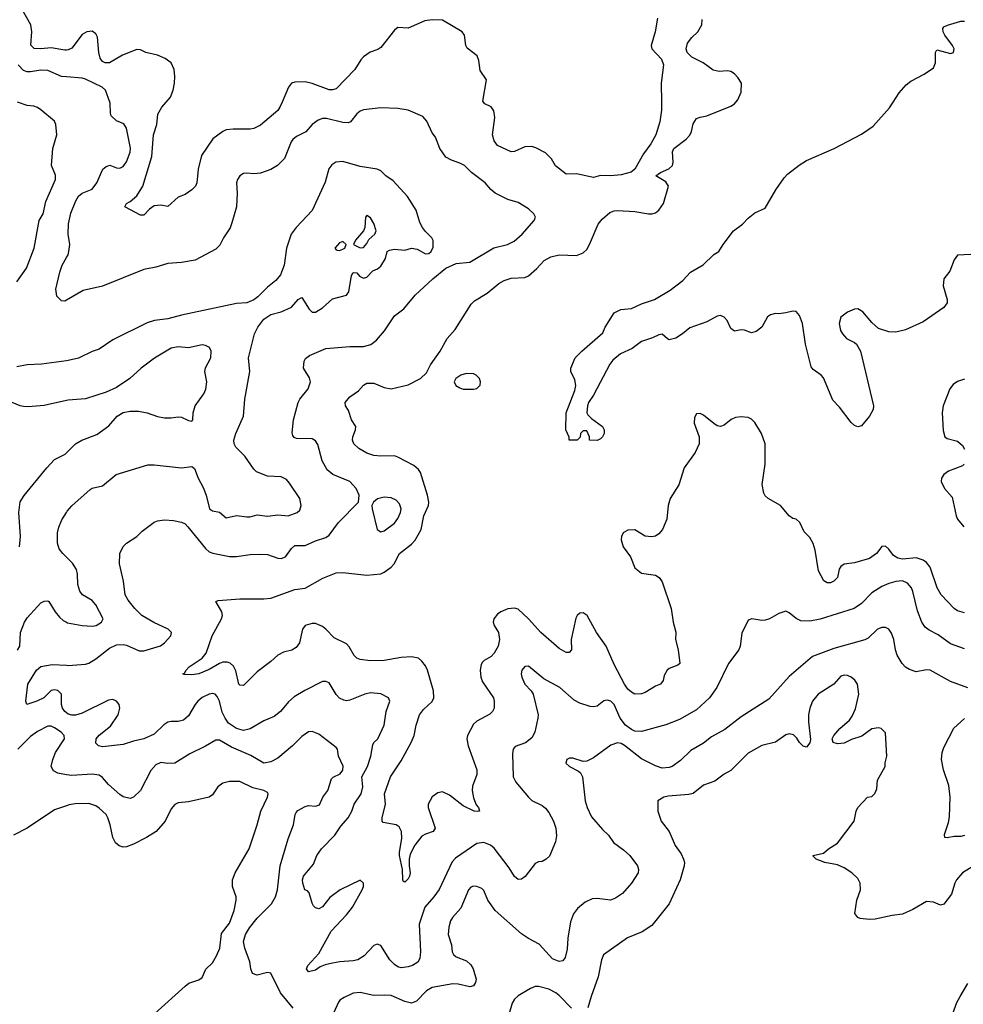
# Model space of a CAD drawing. Header units: inches. Extents: x 1771504 to 1971212, y 471788 to 643615.
# Tile 162 of 256: x 1829727 to 1835224, y 544744 to 550480. Entities that reach past the tile are written whole.
import ezdxf

# ---------------------------------------------------------------- set-up
doc = ezdxf.new("R2010")
doc.units = ezdxf.units.IN
doc.header["$MEASUREMENT"] = 0
for name, color, linetype in [('B8524', 7, 'Continuous'), ('B8525', 7, 'Continuous'), ('B8534', 7, 'Continuous'), ('B8535', 7, 'Continuous')]:
    doc.layers.add(name, color=color, linetype=linetype)

msp = doc.modelspace()

# ---------------------------------------------------------------- linework, layer by layer
at = {"layer": 'B8524', "color": 5}
for points, elevation in [([(1829710, 548952.2), (1829767.6, 549032.4), (1829812.3, 549150), (1829839.8, 549310), (1829864.7, 549350), (1829878.5, 549421.5), (1829936, 549550), (1829935.1, 549575.1), (1829912.3, 549630), (1829920.5, 549730), (1829942.4, 549810), (1829938.4, 549870), (1829929.2, 549890), (1829850, 549955.1), (1829830, 549969.6), (1829810, 549976.9), (1829770, 549980.7), (1829713.4, 550000)], 560), ([(1830000, 548846.9), (1829990, 548841.2), (1829970, 548842), (1829942.7, 548870), (1829936.9, 548910), (1829960.9, 549010), (1829975.3, 549050), (1830000, 549094.6)], 540), ([(1830000, 548493.7), (1829853.6, 548473.6), (1829770, 548469.7), (1829710, 548458.3)], 560), ([(1830000, 548261.6), (1829870, 548232.7), (1829775.6, 548224.4), (1829750, 548226), (1829730, 548229.8), (1829650, 548263.5)], 580), ([(1829725.3, 547410), (1829730.8, 547470), (1829721.8, 547610), (1829730, 547670.5), (1829752.2, 547707.8), (1829885.7, 547870), (1829930, 547918.7), (1829991.4, 547948.6), (1830000, 547957.4)], 580), ([(1830000, 547348.6), (1829978, 547370), (1829956.8, 547396.8), (1829947.1, 547430), (1829947.1, 547490), (1829955.4, 547524.6), (1829973.3, 547566.7), (1830000, 547609.9)], 560), ([(1829713.7, 546806.3), (1829727.9, 546830), (1829732.3, 546910), (1829754.3, 546970), (1829770, 546994.9), (1829830, 547062), (1829850, 547082), (1829870, 547093.4), (1829890, 547094), (1829896, 547090), (1829934.4, 547030), (1829959.5, 546999.5), (1829980.2, 546980.2), (1830000, 546969.6)], 560), ([(1830000, 546442.2), (1829990, 546449.8), (1829977.2, 546470), (1829971, 546490), (1829969.6, 546550), (1829948.8, 546571.2), (1829930, 546575.1), (1829910, 546571.2), (1829867.7, 546530), (1829826.8, 546510), (1829769, 546490), (1829763.7, 546510), (1829773.5, 546610), (1829824.2, 546690), (1829850, 546712.1), (1829916.6, 546723.4), (1830000, 546719.1)], 540), ([(1830000, 546081.4), (1829949.8, 546089.8), (1829923.6, 546103.6), (1829911.2, 546130), (1829919.8, 546170), (1829936.2, 546210), (1829987.4, 546290), (1829986.2, 546310), (1829968.5, 546330), (1829930, 546355.6), (1829910, 546363.7), (1829890, 546364.1), (1829830, 546332.9), (1829790, 546305.1), (1829716.6, 546230)], 560), ([(1830000, 545900.4), (1829930, 545876), (1829771.2, 545770), (1829690, 545729)], 580)]:
    msp.add_lwpolyline(points, dxfattribs=dict(at, elevation=elevation))
at = {"layer": 'B8525', "color": 5}
for points, elevation in [([(1830000, 550303.4), (1829990, 550302.2), (1829910, 550315.9), (1829849.9, 550309.9), (1829811.7, 550311.7), (1829791.8, 550331.8), (1829797.7, 550410), (1829791.1, 550450), (1829740.7, 550540.7)], 520), ([(1830000, 550147.1), (1829970, 550149.8), (1829890, 550184.8), (1829850, 550186.6), (1829790, 550176.8), (1829770, 550177), (1829750, 550184.6), (1829718.2, 550218.2)], 540)]:
    msp.add_lwpolyline(points, dxfattribs=dict(at, elevation=elevation))
at = {"layer": 'B8534', "color": 5}
for points, elevation in [([(1830000, 549094.6), (1830008.5, 549110), (1830014.2, 549130), (1830018.7, 549170), (1830009.8, 549230), (1830011.6, 549291.6), (1830025.8, 549354.2), (1830054.5, 549425.5), (1830070, 549452), (1830090, 549468.9), (1830150, 549493.4), (1830175.8, 549530), (1830210.8, 549610), (1830230, 549626), (1830252.7, 549632.7), (1830290, 549617.8), (1830310, 549614.9), (1830330, 549625.8), (1830350, 549652.4), (1830370.4, 549709.6), (1830371.6, 549731.6), (1830348.9, 549848.9), (1830332.9, 549872.9), (1830290, 549891.6), (1830260.4, 549920.4), (1830255.1, 549935.1), (1830254.7, 549994.7), (1830252.7, 550000)], 540), ([(1831255.5, 550000), (1831242.8, 549970), (1831230, 549951.2), (1831130, 549865.8), (1831090, 549846.4), (1831070, 549842.7), (1830970, 549842.8), (1830930, 549838), (1830910, 549829.7), (1830853, 549787), (1830786.4, 549690), (1830766.4, 549610), (1830758.3, 549530), (1830750.2, 549509.8), (1830730.2, 549489.7), (1830690, 549461.6), (1830650, 549447.3), (1830590, 549391.6), (1830550, 549400.3), (1830510, 549395.8), (1830483.2, 549376.8), (1830450, 549342), (1830430, 549342.4), (1830339, 549390), (1830349.2, 549410), (1830370, 549420.3), (1830410, 549453.4), (1830445.3, 549510), (1830495.9, 549684.1), (1830505.6, 549810), (1830525, 549870), (1830531.7, 549930), (1830555.3, 549970), (1830580.2, 550000)], 520), ([(1835230, 547024.5), (1835190, 547036.1), (1835169.7, 547050), (1835095.3, 547130), (1835072.3, 547170), (1835030.3, 547290.3), (1835010, 547317.4), (1834990, 547331.4), (1834950, 547344.9), (1834870, 547337.5), (1834843, 547343), (1834818.1, 547358.1), (1834790, 547395.6), (1834770, 547412.8), (1834749.3, 547410.7), (1834718.9, 547370), (1834678.2, 547341.8), (1834590, 547315.4), (1834530, 547307.3), (1834510, 547294), (1834501.4, 547278.6), (1834490.3, 547230), (1834470, 547208.3), (1834450, 547199.1), (1834430, 547199.7), (1834410.8, 547210.8), (1834381.1, 547270), (1834360.9, 547390), (1834350, 547429.2), (1834330, 547462.7), (1834297.2, 547497.2), (1834271.8, 547551.8), (1834249.5, 547569.5), (1834230, 547574.5), (1834210, 547589.6), (1834158.4, 547650), (1834086.6, 547690), (1834070, 547706.6), (1834062.2, 547722.2), (1834052, 547772), (1834069.8, 547890), (1834068.9, 548010), (1834048.8, 548070), (1834010, 548134), (1833990, 548153.5), (1833970, 548163.1), (1833930, 548167.4), (1833897.6, 548162.4), (1833872, 548152), (1833830, 548118), (1833810, 548111.2), (1833790, 548114.3), (1833770, 548126.9), (1833710, 548176), (1833690, 548185.7), (1833670, 548184.2), (1833657.2, 548162.8), (1833655.6, 548130), (1833685.4, 548050), (1833685.8, 548010), (1833661.4, 547958.6), (1833597.7, 547870), (1833566.9, 547770), (1833516.9, 547690), (1833503.6, 547650), (1833497.1, 547570), (1833470.6, 547510), (1833450, 547484.5), (1833430, 547472), (1833407.2, 547467.2), (1833370, 547472.3), (1833310, 547508), (1833270, 547506.6), (1833242.4, 547490), (1833233.4, 547470), (1833231.7, 547450), (1833242.6, 547410), (1833284.2, 547350), (1833310, 547286.4), (1833350, 547256.5), (1833430, 547243.8), (1833453, 547230), (1833470, 547206), (1833521.6, 547050), (1833534.4, 546970), (1833550, 546912), (1833547.2, 546870), (1833563.2, 546810), (1833572, 546730), (1833560.2, 546719.7), (1833510, 546699.6), (1833498, 546690), (1833481.1, 546658.9), (1833474.9, 546630), (1833459.1, 546610), (1833430, 546597.7), (1833370, 546561), (1833350, 546553.5), (1833310, 546551.1), (1833290, 546561.7), (1833270, 546580.4), (1833250, 546608.6), (1833190, 546723.1), (1833142.5, 546830), (1833087.1, 546910), (1833032, 547010), (1833010, 547025.1), (1832990, 547023.6), (1832974.9, 547010), (1832965.9, 546994.1), (1832940.3, 546870), (1832940.5, 546810), (1832927.3, 546792.7), (1832910, 546794), (1832870, 546817.7), (1832762, 546910), (1832690.5, 546990.5), (1832630, 547045.4), (1832610, 547052.1), (1832570, 547047.1), (1832530, 547031.1), (1832510, 547017.6), (1832488.4, 546990), (1832485.3, 546970), (1832490.4, 546950), (1832515.8, 546910), (1832521.1, 546870), (1832514.6, 546830), (1832491.7, 546790), (1832473.7, 546770), (1832432.3, 546747.7), (1832422.5, 546737.5), (1832415.5, 546724.5), (1832410.2, 546690), (1832413.8, 546650), (1832423, 546623), (1832486.7, 546530), (1832491.4, 546510), (1832490.3, 546470), (1832481.7, 546450), (1832465, 546435), (1832390, 546393.3), (1832370, 546375.4), (1832336.2, 546310), (1832332.1, 546290), (1832338.6, 546250), (1832390.3, 546110), (1832390, 546082), (1832365.1, 546014.9), (1832363.1, 545990), (1832370, 545946), (1832386.9, 545906.9), (1832399.1, 545890), (1832404.7, 545870), (1832393.1, 545866.9), (1832375.3, 545870), (1832310, 545899.8), (1832230, 545962.2), (1832190, 545980.9), (1832163.5, 545976.5), (1832130, 545953.3), (1832107, 545910), (1832107.2, 545890), (1832146.7, 545770), (1832136.3, 545750), (1832090, 545735.6), (1832070, 545724.4), (1832028.2, 545671.8), (1832002.3, 545617.7), (1831996, 545590), (1831995.6, 545550), (1832002.3, 545510), (1831998.3, 545490), (1831990, 545474.5), (1831970, 545456), (1831961.6, 545461.6), (1831959.5, 545470), (1831957.3, 545530), (1831939.8, 545610), (1831938.9, 545630), (1831952.4, 545710), (1831951.2, 545751.2), (1831937.1, 545777.1), (1831919.5, 545790), (1831843.6, 545803.6), (1831838.7, 545810), (1831838.4, 545830), (1831857.4, 545910), (1831851.8, 545970), (1831886.5, 546070), (1831950, 546162.3), (1832007.9, 546270), (1832024.8, 546310), (1832035.8, 546370), (1832056.4, 546430), (1832078.7, 546461.3), (1832130, 546508.2), (1832139.9, 546530), (1832137.2, 546570), (1832101.7, 546690), (1832090, 546715.8), (1832070, 546742.6), (1832050, 546759.7), (1832010, 546768.5), (1831950, 546765.1), (1831850, 546746), (1831770, 546745), (1831710, 546751.8), (1831690, 546761.5), (1831676.1, 546776.1), (1831647.2, 546827.1), (1831630, 546843.1), (1831558.9, 546878.9), (1831510.9, 546930), (1831490, 546946), (1831450, 546962.3), (1831430, 546962.9), (1831390.4, 546950), (1831374.9, 546930), (1831356.1, 546850), (1831338.2, 546821.8), (1831312.3, 546807.7), (1831264.5, 546795.5), (1831230, 546778.4), (1831190, 546740.7), (1831110, 546681.3), (1831030, 546600.5), (1831010, 546603), (1831004.4, 546610), (1830986.1, 546686.1), (1830973.4, 546713.4), (1830952.2, 546732.2), (1830936.5, 546736.5), (1830910, 546736.8), (1830890, 546729), (1830830, 546695.4), (1830770, 546669.2), (1830730, 546663.1), (1830685.2, 546665.2), (1830678, 546670), (1830687.3, 546672.7), (1830696.2, 546690), (1830715.1, 546710), (1830790, 546760.2), (1830814, 546790), (1830847.6, 546890), (1830903.5, 546990), (1830908.7, 547010), (1830904.2, 547030), (1830869.4, 547090.6), (1830883.3, 547096.7), (1831010, 547106), (1831150, 547106.4), (1831190, 547110.9), (1831330, 547160.2), (1831390, 547169.2), (1831493.8, 547226.2), (1831570, 547257.1), (1831610, 547259.3), (1831750, 547243.8), (1831830, 547252.8), (1831850, 547261.1), (1831890, 547290.2), (1831909.3, 547310.7), (1831939.3, 547370), (1832010, 547425.4), (1832031.4, 547448.6), (1832066.2, 547510), (1832081.5, 547590), (1832108.2, 547650), (1832109.8, 547670), (1832102.9, 547710), (1832061.6, 547841.6), (1832050, 547860.5), (1832023.6, 547883.6), (1831930, 547932.4), (1831910, 547938.5), (1831830, 547936.8), (1831790, 547941.8), (1831750, 547954), (1831702, 547982), (1831674.3, 548010), (1831665.7, 548030), (1831667.1, 548050), (1831683.5, 548090), (1831684.7, 548110), (1831660.5, 548150), (1831642.6, 548202.6), (1831625.1, 548230), (1831623.6, 548250), (1831650, 548283), (1831701.1, 548318.9), (1831729.8, 548350.2), (1831750, 548362.6), (1831790, 548362), (1831850, 548336.9), (1831890, 548330.3), (1831990, 548352.8), (1832060.9, 548390), (1832096.3, 548423.7), (1832119.6, 548470), (1832176.9, 548550), (1832217.6, 548622.4), (1832263.6, 548676.4), (1832357.6, 548822.4), (1832377.1, 548842.9), (1832450, 548886.2), (1832517.4, 548942.6), (1832550, 548961.8), (1832590, 548974.2), (1832670, 548978.6), (1832690, 548987.8), (1832739.8, 549030), (1832782.9, 549077.1), (1832820.4, 549099.6), (1832870, 549110.2), (1832970, 549106), (1833010, 549122), (1833030, 549140.9), (1833047.2, 549170), (1833096.9, 549290), (1833120.9, 549319.1), (1833163.8, 549356.2), (1833190, 549367.2), (1833210, 549369.1), (1833310, 549363.8), (1833390, 549348.6), (1833410, 549349.4), (1833430, 549356.1), (1833449.8, 549370.2), (1833476.4, 549410), (1833506.9, 549510), (1833490, 549535.8), (1833432.7, 549570), (1833459.3, 549590), (1833508.5, 549611.5), (1833529.7, 549630), (1833533.1, 549650), (1833529.8, 549710), (1833538, 549730), (1833610, 549784.9), (1833630, 549808.5), (1833639.8, 549830), (1833650, 549874), (1833670, 549904.9), (1833690, 549913.1), (1833730, 549920.3), (1833870, 549975.8), (1833890, 549989.4), (1833898.9, 550000)], 520), ([(1833465.5, 550000), (1833466.1, 549953.9), (1833455.2, 549884.8), (1833431.8, 549810), (1833403, 549757), (1833361.3, 549698.7), (1833310.5, 549609.5), (1833288.7, 549591.3), (1833230, 549576.3), (1833170, 549571.1), (1833110, 549572.1), (1833070, 549562), (1832970, 549583.1), (1832910, 549580.7), (1832848.6, 549628.6), (1832824.2, 549670), (1832790, 549705.1), (1832734.4, 549734.4), (1832710, 549740.8), (1832670, 549739.8), (1832610, 549713.3), (1832590, 549709.8), (1832510, 549747.8), (1832490, 549775.6), (1832481.7, 549810), (1832494.6, 549910), (1832489.8, 549949.8), (1832472.8, 549972.8), (1832437.2, 549990), (1832429.6, 550000)], 520), ([(1835266.8, 549113.2), (1835190, 549109), (1835170, 549082), (1835144.8, 549015.2), (1835110.7, 548970), (1835105.5, 548930), (1835130.7, 548850), (1835130.7, 548830), (1835110, 548804), (1834990, 548720.9), (1834886.9, 548673.1), (1834830, 548659.7), (1834790, 548661.1), (1834730, 548682), (1834690, 548716.9), (1834637.6, 548777.6), (1834610, 548795), (1834590, 548793.5), (1834550, 548777.3), (1834510, 548747.3), (1834501.4, 548710), (1834509.3, 548670), (1834519.1, 548650), (1834543, 548623), (1834590, 548600.3), (1834602, 548590), (1834624.7, 548550), (1834700.5, 548230), (1834698, 548210), (1834678, 548170), (1834630, 548114), (1834610, 548109), (1834590, 548116), (1834570, 548134.5), (1834503.2, 548223.2), (1834462.9, 548262.9), (1834410, 548394.3), (1834396.4, 548410), (1834350, 548442.2), (1834338.3, 548458.3), (1834303.7, 548590), (1834286.8, 548710), (1834270, 548756.2), (1834250, 548779.7), (1834230, 548782.4), (1834190, 548771.8), (1834150, 548767), (1834130, 548769.5), (1834099.9, 548760.1), (1834084, 548750), (1834050.2, 548689.8), (1834016.7, 548663.3), (1833990, 548656.9), (1833950, 548671.6), (1833930, 548674), (1833890, 548666.6), (1833870, 548681.2), (1833847.4, 548727.4), (1833830, 548747.3), (1833810, 548756.9), (1833790, 548752.8), (1833730, 548719.7), (1833630, 548685.1), (1833588.2, 548650), (1833550, 548625.4), (1833510, 548616), (1833500.1, 548620.1), (1833470, 548648.7), (1833450, 548645.2), (1833414, 548626), (1833350, 548605.7), (1833295, 548565), (1833226.3, 548533.7), (1833182.7, 548497.3), (1833165.6, 548474.4), (1833070, 548292.7), (1833040.4, 548250), (1833033.7, 548230), (1833030.4, 548190.4), (1833037.5, 548177.5), (1833057.5, 548157.5), (1833122, 548110), (1833131.3, 548091.3), (1833131, 548070), (1833122, 548050), (1833110, 548038), (1833090, 548028.7), (1833046, 548030), (1833046, 548050), (1833030, 548086), (1833010, 548086), (1832994, 548070), (1832992.7, 548047.3), (1832974, 548030), (1832928, 548030), (1832927.3, 548047.3), (1832908.7, 548090), (1832909.7, 548189.7), (1832960.4, 548319.6), (1832967.3, 548350), (1832961.4, 548381.4), (1832937.6, 548430), (1832938, 548450), (1832962.7, 548510), (1833001.6, 548550), (1833123.3, 548656.7), (1833137.6, 548690), (1833190, 548773.4), (1833228.2, 548791.8), (1833290, 548797.1), (1833350, 548824.2), (1833425.2, 548850), (1833516.3, 548903.7), (1833590, 548960.4), (1833635.4, 549010), (1833708, 549052), (1833770, 549111.7), (1833799.5, 549130), (1833824.4, 549170), (1833885.8, 549250), (1833938, 549290), (1833970, 549324.2), (1834010, 549355.8), (1834070, 549382), (1834132.3, 549490), (1834180.5, 549559.5), (1834200.1, 549579.9), (1834267.1, 549632.9), (1834310, 549660.3), (1834472, 549730), (1834630, 549813.6), (1834699.2, 549860.8), (1834793.4, 549966.6), (1834814.9, 550000)], 480), ([(1830000, 546719.1), (1830010, 546718.6), (1830110, 546725.2), (1830130, 546732.3), (1830170, 546757.1), (1830250, 546819.7), (1830290, 546837.3), (1830330, 546840.3), (1830350, 546836.9), (1830423.8, 546803.8), (1830450, 546803), (1830546.9, 546833.1), (1830571.1, 546850), (1830606.9, 546890), (1830611.1, 546910), (1830592.8, 546930), (1830508.3, 546968.3), (1830439.3, 547010), (1830396.8, 547050), (1830358.2, 547098.2), (1830341.7, 547130), (1830330.8, 547210), (1830308.4, 547310), (1830309.8, 547370), (1830329.8, 547410.2), (1830349.8, 547430.2), (1830409.5, 547470), (1830440.1, 547499.9), (1830510, 547553), (1830530, 547561.6), (1830570, 547566.4), (1830623.4, 547563.4), (1830670, 547553.7), (1830690, 547543.1), (1830706.5, 547526.5), (1830810, 547399.3), (1830830, 547380.4), (1830852.3, 547372.3), (1830950, 547353.8), (1830990, 547352.8), (1831070, 547363.6), (1831130, 547366), (1831170, 547364.2), (1831230, 547342.4), (1831250, 547340.8), (1831274.7, 547350), (1831310, 547399.5), (1831330, 547417), (1831390, 547416), (1831450, 547444.9), (1831510, 547464), (1831530, 547477.6), (1831584.2, 547550), (1831700.9, 547670), (1831703.6, 547710), (1831686.6, 547750), (1831650, 547789.7), (1831551.3, 547831.3), (1831518.5, 547858.5), (1831489.8, 547910), (1831464.7, 548004.7), (1831450, 548027.6), (1831430, 548037.7), (1831339.7, 548039.7), (1831325.6, 548045.6), (1831317.6, 548057.6), (1831314, 548074), (1831322, 548150), (1831348.3, 548250), (1831358.9, 548270), (1831407.4, 548330), (1831421.5, 548370), (1831414.8, 548394.8), (1831380.5, 548450), (1831384.2, 548490), (1831392.8, 548507.2), (1831416, 548524), (1831510, 548564.6), (1831650, 548575.6), (1831730, 548576.5), (1831772.8, 548587.2), (1831805.9, 548614.1), (1831852.6, 548667.4), (1831910, 548755.5), (1831964.2, 548795.8), (1832030, 548874.9), (1832132.8, 548970), (1832210, 549033.2), (1832270, 549060.3), (1832350, 549067.9), (1832489, 549151), (1832569.3, 549170), (1832607.3, 549190), (1832654.7, 549230), (1832724.5, 549310), (1832732.3, 549330), (1832722.7, 549350), (1832690, 549378.4), (1832630, 549415.1), (1832570, 549432.3), (1832496, 549470), (1832471.1, 549491.1), (1832437.6, 549530), (1832358, 549590), (1832317.2, 549630), (1832290, 549645.1), (1832241.5, 549661.4), (1832210, 549679.3), (1832174.5, 549730), (1832150, 549795.3), (1832130, 549822), (1832099.3, 549890), (1832076.1, 549916.1), (1831990, 549953), (1831930, 549963), (1831830, 549967.6), (1831730, 549955.8), (1831710, 549948.2), (1831690, 549932.6), (1831653.9, 549886.1), (1831640.3, 549879.7), (1831610, 549881), (1831514.5, 549905.5), (1831490, 549903.9), (1831465.1, 549894.9), (1831431, 549869), (1831393.4, 549826.6), (1831339.6, 549800.4), (1831318.2, 549781.8), (1831308.3, 549768.3), (1831269.2, 549670.8), (1831228.2, 549630), (1831190, 549608.3), (1831130, 549586.9), (1831090, 549581.7), (1831050, 549587.1), (1831030, 549583.5), (1831010.2, 549569.8), (1830996.5, 549550), (1830990.3, 549530), (1830993.4, 549470), (1830990.2, 549390), (1830963.4, 549296.6), (1830952.3, 549267.7), (1830914.4, 549210), (1830892.8, 549167.2), (1830870, 549142.9), (1830750, 549079.6), (1830670, 549065.6), (1830590, 549059.6), (1830520.7, 549039.3), (1830450, 549025.1), (1830210, 548928.4), (1830097.7, 548902.2), (1830000, 548846.9)], 540), ([(1830000, 547609.9), (1830003.9, 547616.1), (1830031.4, 547648.6), (1830137.6, 547742.4), (1830150, 547750.3), (1830210, 547763.7), (1830289.8, 547830.2), (1830472.7, 547887.3), (1830510, 547887.2), (1830670, 547868.9), (1830730, 547876.4), (1830745.3, 547865.3), (1830765.8, 547810), (1830795.5, 547755.5), (1830813.8, 547710), (1830833.4, 547630), (1830850, 547618), (1830890.9, 547610.9), (1830930, 547578.3), (1830990, 547592.3), (1831050, 547584), (1831070, 547584.4), (1831110, 547594.9), (1831170, 547587.3), (1831230, 547594.8), (1831290, 547590.2), (1831343.6, 547610), (1831358.1, 547621.9), (1831367.6, 547650), (1831358, 547690), (1831299.3, 547779.3), (1831280.6, 547800.6), (1831250, 547817), (1831170, 547821.6), (1831106.2, 547846.2), (1831090, 547862.2), (1831038.1, 547938.1), (1830986.9, 547990), (1830976.4, 548010), (1830975.1, 548030), (1830985.4, 548070), (1831031.1, 548170), (1831038.3, 548270), (1831067.1, 548430), (1831060.5, 548510), (1831095.2, 548650), (1831113.6, 548690), (1831150, 548736.5), (1831190, 548762), (1831250, 548777.8), (1831310, 548806.5), (1831350, 548850.4), (1831370, 548861.6), (1831413.2, 548793.2), (1831430, 548777.4), (1831450, 548776.1), (1831490, 548801.8), (1831550, 548853.7), (1831630, 548876.4), (1831644.6, 548895.4), (1831660.3, 548990), (1831670, 549008.4), (1831690, 549004.9), (1831707, 548987), (1831730, 548973.8), (1831750, 548980.9), (1831783.6, 549016.4), (1831811.8, 549028.2), (1831830, 549044.6), (1831857, 549090), (1831868.2, 549130), (1831881.9, 549138.1), (1831910, 549142.9), (1831970, 549138.6), (1832010, 549149.5), (1832042.9, 549142.9), (1832090, 549116.9), (1832110, 549118.3), (1832124.7, 549130), (1832135.3, 549155.3), (1832134.8, 549194.7), (1832127.3, 549210), (1832090, 549247.3), (1832074, 549270), (1832058.8, 549298.8), (1832035.6, 549370), (1831986.9, 549450), (1831901.7, 549541.7), (1831859.7, 549570), (1831830, 549599.1), (1831810, 549609.7), (1831710, 549625.7), (1831610, 549654.3), (1831569.1, 549650.9), (1831544.7, 549635.3), (1831528, 549612), (1831506.8, 549533.2), (1831430, 549369.4), (1831338.4, 549270), (1831308.4, 549230), (1831281.3, 549150), (1831267.4, 549050), (1831245.8, 548994.2), (1831219.2, 548960.8), (1831170, 548923), (1831114.4, 548865.6), (1831091.8, 548848.2), (1831050, 548831), (1830990, 548826.2), (1830670, 548759.8), (1830590, 548737.2), (1830513, 548727), (1830470, 548714.7), (1830270, 548615.1), (1830190, 548560.5), (1830150, 548547.8), (1830070, 548508.5), (1830010, 548495.1), (1830000, 548493.7)], 560), ([(1830000, 547957.4), (1830051.3, 548010), (1830088.5, 548031.5), (1830176.4, 548063.6), (1830246.1, 548113.9), (1830295.6, 548170), (1830330, 548192.1), (1830370, 548199.3), (1830418.8, 548198.8), (1830470, 548190.2), (1830530, 548168.9), (1830570, 548160.3), (1830610, 548160.3), (1830650, 548166.7), (1830670, 548164), (1830710, 548144.9), (1830730, 548140.7), (1830736.2, 548150), (1830737.4, 548190), (1830749.8, 548230), (1830800.2, 548299.8), (1830811.5, 548328.5), (1830816.2, 548370), (1830805.4, 548430), (1830808.6, 548451.4), (1830841.2, 548510), (1830842.7, 548550), (1830833, 548570), (1830810, 548583.1), (1830790, 548585.3), (1830710, 548568.3), (1830650, 548575.3), (1830610, 548565.8), (1830511.7, 548508.3), (1830434.9, 548450), (1830369.3, 548390.7), (1830290, 548338), (1830230, 548309.8), (1830110, 548270.9), (1830010, 548263.8), (1830000, 548261.6)], 580), ([(1835230, 548385.8), (1835190, 548372.9), (1835165.5, 548354.5), (1835144.7, 548330), (1835107.1, 548230), (1835100.2, 548190), (1835106.9, 548086.9), (1835115.5, 548050), (1835130, 548041.1), (1835190, 548025.3), (1835219.9, 547999.9), (1835230, 547978)], 520), ([(1835229.2, 547890.8), (1835218.5, 547881.5), (1835137.1, 547850), (1835110.4, 547830), (1835096.9, 547810), (1835094.3, 547790), (1835114, 547750), (1835159.2, 547699.2), (1835181.6, 547590), (1835190.2, 547570), (1835226.4, 547526.4)], 520), ([(1830000, 546969.6), (1830006.3, 546966.3), (1830090, 546951.5), (1830150, 546946.7), (1830172, 546950), (1830202.6, 546970), (1830213.1, 546990), (1830170, 547070.8), (1830150, 547096.5), (1830093.3, 547130), (1830077.3, 547150), (1830065, 547190), (1830063.7, 547250), (1830057, 547277), (1830034.8, 547314.8), (1830000, 547348.6)], 560), ([(1835230, 546814.4), (1835150, 546844.2), (1835076.6, 546896.6), (1835024, 546924), (1835001.9, 546941.9), (1834982.4, 546970), (1834956.2, 547036.2), (1834930, 547149.3), (1834921.4, 547170), (1834898.1, 547198.1), (1834870, 547210.7), (1834830, 547208), (1834790, 547196.5), (1834750, 547178.2), (1834690, 547141.4), (1834630, 547079.1), (1834588.2, 547050), (1834390, 546987.2), (1834330, 546976.4), (1834278.3, 546978.3), (1834250, 546991.3), (1834210, 547024.5), (1834190, 547035.1), (1834150, 547020.7), (1834094.8, 546990), (1834070, 546981.6), (1834050, 546979.6), (1833991, 546989), (1833970, 546982), (1833933, 546907), (1833924.9, 546830), (1833916.3, 546810), (1833855.3, 546730), (1833787.4, 546590), (1833745.7, 546530), (1833670, 546460.3), (1833570, 546402.9), (1833490, 546371.9), (1833350, 546334.2), (1833310, 546336), (1833290, 546344.7), (1833256.1, 546370), (1833225.8, 546410), (1833190, 546489.7), (1833170, 546509.7), (1833150, 546516.4), (1833130, 546511.5), (1833090, 546481.3), (1833070, 546477.4), (1833050, 546478.3), (1832990, 546497.7), (1832956.6, 546516.6), (1832873.6, 546590), (1832779.6, 546639.6), (1832690, 546714), (1832670, 546711.6), (1832652.7, 546690), (1832648.9, 546670), (1832651.8, 546650), (1832669.1, 546610), (1832707.4, 546570), (1832719, 546550), (1832747.1, 546430), (1832746.2, 546410), (1832727.7, 546330), (1832710, 546295.6), (1832672.5, 546267.5), (1832614.1, 546245.9), (1832601.3, 546230), (1832597.2, 546202.8), (1832602.2, 546070), (1832618, 546038), (1832690.2, 545950.2), (1832710, 545932.2), (1832770, 545901.3), (1832790, 545886), (1832810, 545860.5), (1832836.5, 545810), (1832850.2, 545770), (1832854.1, 545725.9), (1832848.2, 545690), (1832813.1, 545606.9), (1832794.8, 545590), (1832770, 545576), (1832750, 545574), (1832730, 545564), (1832671.4, 545488.6), (1832650, 545473.6), (1832630, 545471.6), (1832610, 545487.8), (1832578.5, 545538.5), (1832490, 545654.2), (1832470, 545670.8), (1832430, 545686.4), (1832390, 545680.4), (1832265.5, 545594.5), (1832245.5, 545574.5), (1832170, 545413), (1832140.2, 545370), (1832087.1, 545310), (1832055, 545210), (1832061.3, 545050), (1832057.4, 545010), (1832046.7, 544990), (1832014.9, 544970), (1831990, 544962.3), (1831950, 544956.5), (1831930, 544962.8), (1831910, 544975.3), (1831882.5, 545002.5), (1831830, 545086), (1831810, 545094.7), (1831790, 545087.1), (1831733.1, 545026.9), (1831696.6, 545003.4), (1831670, 544996.4), (1831591.5, 544991.5), (1831550, 544984.3), (1831506.9, 544973.1), (1831478.2, 544961.8), (1831450, 544943.4), (1831410, 544932.7), (1831397, 544950), (1831405.6, 544970), (1831470, 545039.5), (1831540.5, 545170), (1831630, 545266), (1831665.1, 545310), (1831722, 545410), (1831729.6, 545430), (1831729.5, 545449.5), (1831710, 545466.6), (1831594, 545410), (1831534.5, 545365.5), (1831490, 545311.5), (1831470, 545300.5), (1831450, 545305.1), (1831438.4, 545318.4), (1831430, 545333.2), (1831413.4, 545393.4), (1831404.1, 545404.1), (1831387.1, 545410), (1831376.9, 545450), (1831375.1, 545470), (1831379.7, 545490), (1831439.4, 545560.6), (1831458.5, 545610), (1831485.7, 545650), (1831563.6, 545730), (1831598.2, 545781.8), (1831640.4, 545830), (1831662.3, 545870), (1831675.4, 545910), (1831715.9, 545970), (1831726.5, 546010), (1831719.3, 546070), (1831753.3, 546130), (1831773.2, 546190), (1831784.2, 546255.8), (1831790.7, 546269.3), (1831812.3, 546290), (1831849.9, 546370.1), (1831861.3, 546450), (1831882.4, 546510), (1831874.5, 546530), (1831830, 546552.2), (1831770, 546557.6), (1831737.3, 546550), (1831650, 546516.4), (1831630, 546512.6), (1831615.8, 546515.8), (1831590, 546528), (1831570, 546549.6), (1831530, 546616.2), (1831510, 546624.7), (1831490, 546624), (1831387.3, 546572.7), (1831325.1, 546534.9), (1831293.6, 546506.4), (1831245.7, 546450), (1831210, 546420.4), (1831150, 546394.7), (1831070, 546348.7), (1831030, 546339), (1830989.9, 546349.9), (1830942.6, 546382.6), (1830923.2, 546410), (1830906, 546446), (1830891.4, 546510), (1830877.9, 546537.9), (1830865.2, 546550), (1830850, 546553.8), (1830830, 546550.8), (1830790, 546532.1), (1830765.3, 546510), (1830748.9, 546490), (1830710, 546424.2), (1830680.6, 546399.4), (1830650, 546390.8), (1830610, 546391.8), (1830590, 546387.2), (1830567.3, 546372.7), (1830510, 546316.8), (1830450, 546289.8), (1830390, 546276.8), (1830330, 546256.9), (1830210, 546243), (1830185.2, 546250), (1830170, 546265.2), (1830172, 546290), (1830190, 546312.2), (1830255.8, 546364.2), (1830300.7, 546430), (1830311.3, 546470), (1830305.8, 546490), (1830290, 546510.9), (1830270, 546519.3), (1830243.8, 546516.2), (1830090, 546441), (1830051.8, 546428.2), (1830030, 546428.2), (1830010, 546434.6), (1830000, 546442.2)], 540), ([(1835250, 546588.3), (1835150, 546624.7), (1835030, 546689.8), (1835010, 546693), (1834950, 546681.1), (1834910, 546694.7), (1834887.5, 546707.5), (1834867.6, 546730), (1834838.4, 546778.4), (1834828.5, 546808.5), (1834819.2, 546870), (1834805.9, 546905.9), (1834790, 546929.6), (1834770, 546938.8), (1834750, 546938.4), (1834724.9, 546930), (1834670, 546877.4), (1834650, 546866.4), (1834470, 546817.7), (1834344.9, 546770), (1834210, 546653), (1834090, 546521.6), (1833930, 546418.5), (1833834.9, 546345.1), (1833756.9, 546303.1), (1833710, 546265.4), (1833637.1, 546222.9), (1833575.6, 546164.4), (1833528, 546130), (1833510, 546123.1), (1833470, 546118.8), (1833430, 546133.3), (1833350, 546173.6), (1833250, 546251.2), (1833230, 546263.2), (1833210, 546268.1), (1833170, 546253.1), (1833070, 546180.4), (1833030, 546159.7), (1833010, 546158.9), (1832950, 546177.4), (1832930, 546177.6), (1832914.8, 546170), (1832909, 546149), (1832930.7, 546130), (1832982.8, 546102.8), (1832993.1, 546093.1), (1833005.2, 546070), (1833020.7, 545930), (1833033, 545890), (1833057, 545837), (1833122, 545762), (1833157, 545730), (1833186.7, 545686.7), (1833244.3, 545644.3), (1833281.3, 545610), (1833325.3, 545550), (1833332.2, 545530), (1833330.4, 545510), (1833290, 545449.6), (1833238, 545390), (1833198.2, 545361.8), (1833168.9, 545351.1), (1833090, 545360.3), (1833062.5, 545357.5), (1833020.3, 545339.7), (1832977.3, 545302.7), (1832953.8, 545270), (1832935.4, 545224.6), (1832919.7, 545130), (1832915.5, 545064.5), (1832904.4, 545015.6), (1832890, 544997), (1832870, 544993.6), (1832830, 545008.3), (1832753.6, 545093.6), (1832690, 545127.3), (1832650, 545154.6), (1832497.6, 545290), (1832454, 545350), (1832430, 545406.6), (1832418.7, 545418.7), (1832390, 545431.1), (1832370, 545432.2), (1832354.4, 545425.6), (1832342.3, 545410), (1832296.9, 545303.1), (1832247.6, 545250), (1832235.6, 545230), (1832226.3, 545193.7), (1832222.6, 545150), (1832242, 545090), (1832246.8, 545050), (1832253.9, 545033.9), (1832270, 545019.7), (1832330, 544997.3), (1832354.7, 544974.7), (1832369.1, 544950), (1832386, 544890), (1832382, 544870), (1832370, 544852), (1832350, 544845.1), (1832281.5, 544861.5), (1832250, 544863.2), (1832130, 544840.9), (1832097.1, 544822.9), (1832038.2, 544761.8), (1832010, 544750.9), (1831970, 544760.7), (1831890, 544794.3), (1831850, 544798), (1831790, 544794.6), (1831710, 544813.5), (1831670, 544807.8), (1831616.4, 544783.6), (1831591.9, 544768.1), (1831583.4, 544756.6), (1831544.6, 544670)], 560), ([(1835316.4, 545570), (1835219.5, 545510), (1835184.2, 545470), (1835173.7, 545450), (1835154.8, 545385.2), (1835110, 545326.6), (1835090, 545322), (1835050, 545339.7), (1835010, 545342.7), (1834930, 545297), (1834870, 545269.5), (1834810, 545262), (1834710, 545239.6), (1834678, 545238), (1834623.6, 545243.6), (1834609, 545250), (1834592.7, 545272.7), (1834602.9, 545350), (1834624.5, 545410), (1834622, 545450), (1834610, 545477.2), (1834574.5, 545510), (1834530, 545538.7), (1834490, 545556), (1834418, 545570), (1834366, 545590), (1834350, 545606), (1834350, 545611.3), (1834410, 545624.7), (1834439, 545650), (1834490, 545682.8), (1834588.7, 545810), (1834599, 545870), (1834609.1, 545890.9), (1834666, 545950), (1834690, 545954), (1834708.4, 545971.6), (1834720.4, 545999.6), (1834724, 546050), (1834768.7, 546130), (1834769.1, 546150.9), (1834779, 546190), (1834770, 546326), (1834746, 546350), (1834730, 546354), (1834690, 546349), (1834633.2, 546306.8), (1834573.2, 546286.8), (1834530, 546265.2), (1834490, 546262), (1834466, 546270), (1834459, 546290), (1834469.2, 546310), (1834503.7, 546350), (1834560.4, 546399.6), (1834577, 546423), (1834595.4, 546464.6), (1834615.3, 546550), (1834608.2, 546608.2), (1834592.8, 546632.8), (1834571.5, 546650), (1834550, 546659.3), (1834530, 546660.9), (1834510, 546655.6), (1834470, 546609.7), (1834377.4, 546550), (1834345.5, 546510), (1834329.2, 546470), (1834321.8, 546430), (1834321.5, 546390), (1834333.2, 546286.8), (1834330, 546268), (1834310, 546242), (1834290, 546248.7), (1834270, 546269.2), (1834254.8, 546294.7), (1834233.9, 546313.9), (1834210, 546319.7), (1834190, 546313.5), (1834130, 546270.8), (1834050, 546251.8), (1833970, 546207.8), (1833870, 546106.6), (1833830, 546084.2), (1833776, 546044), (1833710, 546020.8), (1833650, 545973), (1833625.3, 545965.3), (1833504, 545956), (1833478.8, 545950), (1833444.7, 545930), (1833444.7, 545870), (1833462.8, 545810), (1833510, 545750.8), (1833545.3, 545670), (1833580.8, 545620.8), (1833594, 545590), (1833598.7, 545570), (1833597, 545550), (1833575.3, 545470), (1833510.3, 545329.7), (1833410, 545203.7), (1833353.3, 545166.7), (1833268.4, 545131.6), (1833128.5, 545031.5), (1833116.7, 545003.3), (1833097, 544903), (1833056.5, 544790), (1833037.5, 544722.5)], 580), ([(1835230, 545728), (1835210, 545720.7), (1835170, 545720.7), (1835130, 545713.2), (1835116.4, 545716.4), (1835114, 545734), (1835137.2, 545802.8), (1835143.1, 545836.9), (1835147.3, 545950), (1835138.5, 546018.5), (1835108, 546110), (1835097.1, 546170), (1835100.8, 546210), (1835110, 546240.7), (1835167.9, 546352.1), (1835230, 546408.5)], 560), ([(1831320.8, 544720.8), (1831246.3, 544810), (1831190, 544925.6), (1831170, 544928.2), (1831110, 544913.6), (1831083.5, 544923.5), (1831074, 544950), (1831067.8, 544992.2), (1831038.6, 545070), (1831029.9, 545110), (1831042.7, 545150), (1831066.2, 545190), (1831110, 545246.3), (1831193.4, 545330), (1831217.8, 545370), (1831228.7, 545411.3), (1831244.8, 545550), (1831290, 545707.3), (1831322.3, 545790), (1831332.4, 545850), (1831338.4, 545861.6), (1831347.1, 545872.9), (1831390, 545896.5), (1831410, 545902.7), (1831450, 545899), (1831474.2, 545905.8), (1831493.6, 545950), (1831521.2, 545990), (1831542.7, 546057.3), (1831552.4, 546067.6), (1831593.1, 546086.8), (1831610, 546108.9), (1831611.5, 546131.5), (1831584.1, 546190), (1831577.4, 546230), (1831570, 546239.6), (1831470, 546316.9), (1831430, 546333), (1831410, 546331.2), (1831370, 546305.1), (1831315.6, 546250), (1831230, 546178.2), (1831190, 546155.6), (1831150, 546148.7), (1831073, 546193), (1830961.1, 546241.1), (1830890, 546283.2), (1830870, 546283.1), (1830810, 546247.8), (1830717.7, 546202.3), (1830630, 546149.7), (1830590, 546146.6), (1830550, 546151.9), (1830520.1, 546139.9), (1830490, 546106.3), (1830430, 545989.6), (1830390.4, 545950), (1830370, 545942), (1830330, 545952), (1830310, 545965.8), (1830244.2, 546024.2), (1830210, 546064.8), (1830190, 546078.4), (1830150, 546085), (1830030, 546076.3), (1830000, 546081.4)], 560), ([(1830514.5, 544690), (1830690, 544850.3), (1830713, 544867), (1830770, 544886.7), (1830790, 544900.5), (1830811.2, 544948.8), (1830850, 544984.9), (1830873.2, 545026.8), (1830893.1, 545070), (1830902.8, 545157.2), (1830950, 545216.3), (1830976.4, 545290), (1830988, 545350), (1830987.8, 545370), (1830967.6, 545430), (1830966, 545470), (1830982.6, 545510), (1831063.9, 545650), (1831109.8, 545790), (1831130.9, 545870), (1831169.6, 545950), (1831174.5, 545970), (1831170, 545977.2), (1831149.7, 545989.7), (1831084.4, 546004.4), (1831010, 546041.3), (1830950, 546042.4), (1830910, 546031.5), (1830880.5, 546010), (1830850, 545964.5), (1830830.2, 545949.8), (1830710, 545924.4), (1830650, 545916.9), (1830631.4, 545908.6), (1830610, 545882), (1830574, 545810), (1830521.1, 545750), (1830465, 545715), (1830390, 545676.8), (1830350, 545661.8), (1830330, 545660.3), (1830306.6, 545666.6), (1830285, 545685), (1830270, 545715.1), (1830254.5, 545790), (1830241.1, 545830), (1830229.8, 545850), (1830190, 545886.4), (1830170, 545900.9), (1830130, 545913.1), (1830050, 545911), (1830014.5, 545905.5), (1830000, 545900.4)], 580), ([(1832941.5, 544721.5), (1832870, 544794.7), (1832850, 544810.9), (1832810, 544832.2), (1832750, 544847.3), (1832730, 544846.6), (1832703.4, 544836.6), (1832630, 544792.7), (1832610, 544773.2), (1832595.5, 544750), (1832578.7, 544690)], 580), ([(1835125, 544590), (1835186.6, 544753.4), (1835204.6, 544790), (1835250, 544864.6)], 580)]:
    msp.add_lwpolyline(points, dxfattribs=dict(at, elevation=elevation))
for points, elevation in [([(1831750, 549339), (1831741, 549330), (1831737.1, 549270), (1831730.4, 549250), (1831683.4, 549196.6), (1831671, 549170), (1831710, 549150.4), (1831730, 549152.4), (1831750, 549177.1), (1831760.3, 549199.6), (1831795.1, 549230), (1831803, 549250), (1831790, 549293.2), (1831770, 549325.2)], 580), ([(1831610, 549189), (1831590, 549180.9), (1831562, 549150), (1831570, 549138.8), (1831577.3, 549137.3), (1831590, 549136.3), (1831610, 549143.8), (1831621.2, 549150), (1831629, 549170)], 580), ([(1832330, 548418.7), (1832297.3, 548410), (1832267.7, 548390), (1832258, 548370), (1832268.2, 548350), (1832290, 548335.3), (1832310, 548327.1), (1832370, 548327.2), (1832390, 548331.8), (1832409.7, 548350.3), (1832411.7, 548370), (1832405.4, 548390), (1832387, 548410), (1832370, 548417.6)], 520), ([(1831850, 547698.5), (1831811.7, 547688.3), (1831787.3, 547670), (1831779.1, 547650), (1831779.3, 547630), (1831810, 547511), (1831830, 547496.3), (1831850, 547503.1), (1831910, 547546.3), (1831930, 547574), (1831945.3, 547610), (1831948.8, 547630), (1831939.2, 547659.2), (1831920.2, 547680.2), (1831890, 547695.3)], 540)]:
    msp.add_lwpolyline(points, close=True, dxfattribs=dict(at, elevation=elevation))
at = {"layer": 'B8535', "color": 5}
for points, elevation in [([(1833441.8, 550490), (1833428.4, 550410), (1833406, 550330), (1833410.3, 550310), (1833466.3, 550250), (1833476.5, 550216.5), (1833464.1, 550110), (1833465.5, 550000)], 520), ([(1832429.6, 550000), (1832425.4, 550005.4), (1832446, 550130), (1832410, 550185.2), (1832402.2, 550242.2), (1832391.3, 550270), (1832334.1, 550314.1), (1832325.7, 550330), (1832318.5, 550390), (1832305.1, 550410), (1832190, 550478.3), (1832130, 550480.4), (1832087, 550473), (1831990, 550431.5), (1831930, 550435.1), (1831922.8, 550430), (1831910, 550419.3), (1831830, 550317.6), (1831813.3, 550306.7), (1831768.4, 550291.6), (1831730, 550264.7), (1831713.7, 550246.3), (1831679.6, 550190), (1831570, 550077.2), (1831550, 550070.9), (1831530, 550070.9), (1831430, 550108.8), (1831390, 550119.1), (1831330, 550116), (1831310.2, 550109.8), (1831292.4, 550087.6), (1831255.5, 550000)], 520), ([(1833898.9, 550000), (1833910, 550013.4), (1833930, 550058), (1833931.2, 550110), (1833910, 550143.5), (1833890, 550164.1), (1833870, 550177.7), (1833850, 550182.3), (1833801.3, 550178.7), (1833766.5, 550186.5), (1833708.6, 550230), (1833642.5, 550262.5), (1833615.8, 550290), (1833609.2, 550310), (1833616.9, 550343.1), (1833642.7, 550377.3), (1833678, 550410), (1833699.8, 550450), (1833702, 550482)], 520), ([(1834814.9, 550000), (1834850, 550054.6), (1834890, 550100.8), (1834917.5, 550122.5), (1834996, 550164), (1835050, 550200.3), (1835061.2, 550230), (1835061.7, 550290), (1835070, 550305.5), (1835150, 550282.6), (1835166, 550290), (1835169.6, 550310), (1835161.1, 550330), (1835116.9, 550390), (1835107.1, 550410), (1835104.7, 550430), (1835110, 550438), (1835131, 550449), (1835210, 550471.4), (1835231.2, 550471.2)], 480), ([(1830580.2, 550000), (1830605, 550030), (1830621.1, 550070), (1830629, 550110), (1830630.8, 550150), (1830626.4, 550190), (1830609, 550229), (1830574.6, 550254.6), (1830530, 550274.4), (1830461.2, 550290), (1830430, 550305.1), (1830410, 550306.2), (1830326.4, 550273.6), (1830250, 550228.8), (1830225.2, 550230), (1830210, 550237.6), (1830196.6, 550256.6), (1830187.7, 550290), (1830179.5, 550379.5), (1830170, 550398), (1830150, 550413), (1830118, 550410), (1830090, 550393.6), (1830030, 550315.1), (1830010, 550304.5), (1830000, 550303.4)], 520), ([(1830252.7, 550000), (1830227.1, 550070), (1830207.8, 550087.8), (1830110, 550133.1), (1830090, 550139.2), (1830000, 550147.1)], 540)]:
    msp.add_lwpolyline(points, dxfattribs=dict(at, elevation=elevation))

doc.saveas('drawing.dxf')
